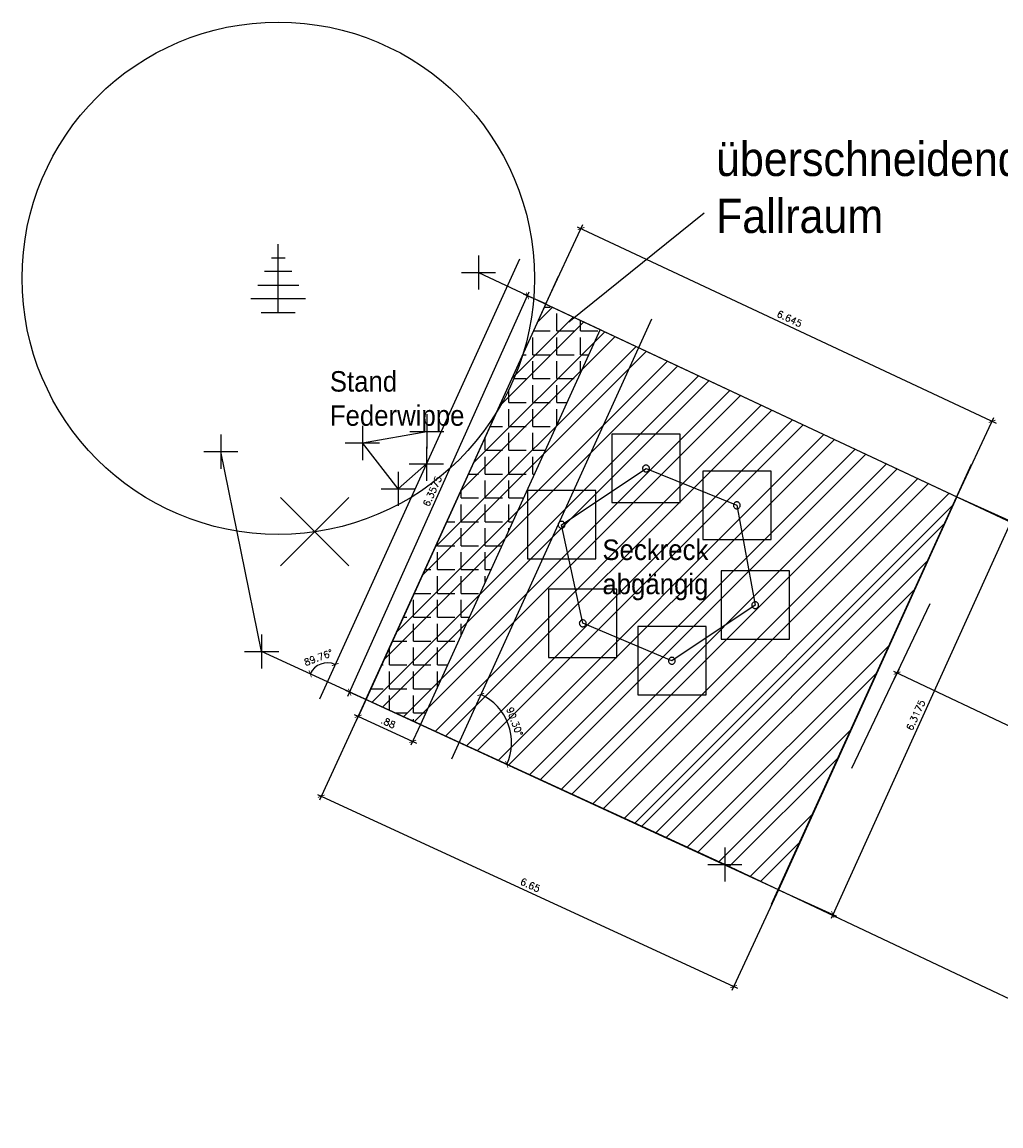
# Model space of a CAD drawing. Header units: metres. Extents: x 412987.3 to 413008.9, y 5791904.7 to 5791921.1.
# Tile 1 of 2: x 412987.3 to 413001.6, y 5791905 to 5791921.1. Entities that reach past the tile are written whole.
import ezdxf

# ---------------------------------------------------------------- set-up
doc = ezdxf.new("R2010")
doc.units = ezdxf.units.M
doc.header["$LTSCALE"] = 0.25
for name, color, linetype in [('A Flächenmaße', 7, 'Continuous'), ('Baeume', 3, 'Continuous'), ('BOESCHUNG-FLAECHE', 7, 'Continuous'), ('C-Bahn Überhöhungsansicht-ausgeglichene Überhöhung', 4, 'Continuous'), ('C-Bauwerksflächen', 10, 'Continuous'), ('C-Beschriftung Achse', 7, 'Continuous'), ('C-Beschriftung Allgemein', 7, 'Continuous'), ('C-Knotenpunkt', 17, 'Continuous'), ('Einbauten', 32, 'Continuous'), ('Fahrbahnrand', 6, 'Continuous'), ('Gelaende', 9, 'Continuous')]:
    doc.layers.add(name, color=color, linetype=linetype)
doc.layers.add('C-Beschriftung Haltung TW vorh', color=4, linetype='Continuous', true_color=0x00ffff)
doc.styles.add('RAS-Verm_S', font='arial.ttf', dxfattribs={"width": 0.9, "height": 2.5})
doc.styles.add('Romans', font='Romans.shx')
doc.dimstyles.new('AEC Bemassung 1-50', dxfattribs={"dimtxt": 0.1, "dimasz": 0.075, "dimexe": 0.0625, "dimexo": 0, "dimgap": 0.05, "dimtad": 1, "dimdec": 4, "dimrnd": 0.0025, "dimzin": 12, "dimdsep": 46, "dimtxsty": 'Romans', "dimblk": 'ARCHTICK', "dimcen": 0.125, "dimdle": 0.0625, "dimclrt": 161, "dimazin": 0, "dimtfac": 1, "dimtdec": 4, "dimtix": 1, "dimtmove": 2, "dimatfit": 3, "dimfxl": 1, "dimtolj": 1, "dimtzin": 0, "dimarcsym": 0})

# ---------------------------------------------------------------- blocks, each defined once
blk = doc.blocks.new('CROSS')
at = {"color": 0}
for p, q in [((0, 0.5), (0, -0.5)), ((-0.5, 0), (0.5, 0))]:
    blk.add_line(p, q, dxfattribs=at)
blk = doc.blocks.new('DIAG-CROSS')
at = {"color": 0}
for p, q in [((-0.5, -0.5), (0.5, 0.5)), ((-0.5, 0.5), (0.5, -0.5))]:
    blk.add_line(p, q, dxfattribs=at)
blk = doc.blocks.new('TREE1')
at = {"color": 0}
for p, q in [((0, -0.5), (0, 0.5)), ((-0.1, 0.3), (0.1, 0.3)), ((0.2, 0.1), (-0.2, 0.1)), ((-0.3, -0.1), (0.3, -0.1)), ((0.4, -0.3), (-0.4, -0.3)), ((-0.25, -0.5), (0.25, -0.5))]:
    blk.add_line(p, q, dxfattribs=at)
blk = doc.blocks.new('bound')
at = {"color": 0}
for p, q in [((-0.5, 0.5), (-0.5, -0.5)), ((0.5, 0.5), (-0.5, 0.5)), ((0.5, -0.5), (0.5, 0.5)), ((-0.049, 0.008), (-0.05, 0)), ((-0.05, 0), (-0.049, -0.008)), ((-0.048, 0.015), (-0.049, 0.008)), ((-0.045, 0.023), (-0.048, 0.015)), ((-0.04, 0.029), (-0.045, 0.023)), ((-0.035, 0.035), (-0.04, 0.029)), ((-0.029, 0.04), (-0.035, 0.035)), ((-0.023, 0.045), (-0.029, 0.04)), ((-0.015, 0.048), (-0.023, 0.045)), ((-0.008, 0.049), (-0.015, 0.048)), ((0, 0.05), (-0.008, 0.049)), ((0.008, 0.049), (0, 0.05)), ((0.015, 0.048), (0.008, 0.049)), ((0.023, 0.045), (0.015, 0.048)), ((0.029, 0.04), (0.023, 0.045)), ((0.035, 0.035), (0.029, 0.04)), ((0.04, 0.029), (0.035, 0.035)), ((0.045, 0.023), (0.04, 0.029)), ((0.048, 0.015), (0.045, 0.023)), ((0.049, 0.008), (0.048, 0.015)), ((0.05, 0), (0.049, 0.008)), ((0.049, -0.008), (0.05, 0)), ((-0.049, -0.008), (-0.048, -0.015)), ((-0.048, -0.015), (-0.045, -0.023)), ((-0.045, -0.023), (-0.04, -0.029)), ((-0.04, -0.029), (-0.035, -0.035)), ((-0.035, -0.035), (-0.029, -0.04)), ((-0.029, -0.04), (-0.023, -0.045)), ((-0.023, -0.045), (-0.015, -0.048)), ((-0.015, -0.048), (-0.008, -0.049)), ((-0.008, -0.049), (0, -0.05)), ((0, -0.05), (0.008, -0.049)), ((0.008, -0.049), (0.015, -0.048)), ((0.015, -0.048), (0.023, -0.045)), ((0.023, -0.045), (0.029, -0.04)), ((0.029, -0.04), (0.035, -0.035)), ((0.035, -0.035), (0.04, -0.029)), ((0.04, -0.029), (0.045, -0.023)), ((0.045, -0.023), (0.048, -0.015)), ((0.048, -0.015), (0.049, -0.008)), ((-0.5, -0.5), (0.5, -0.5))]:
    blk.add_line(p, q, dxfattribs=at)
blk = doc.blocks.new('_ArchTick')
at = {"color": 0, "linetype": 'ByBlock', "const_width": 0.15}
blk.add_lwpolyline([(-0.5, -0.5), (0.5, 0.5)], dxfattribs=at)
blk = doc.blocks.new('*D447')
at = {"layer": 'C-Bauwerksflächen', "color": 0, "lineweight": -2, "transparency": 16777216}
blk.add_arc((412993.68, 5791910.576), 0.77, 335.2415, 65.5453, dxfattribs=at)
at = {"layer": 'Defpoints', "color": 0, "transparency": 16777216}
for p in [(412996.498, 5791916.771, 73.673), (412992.091, 5791911.309, 73.673), (412994.447, 5791910.647), (412993.569, 5791910.331, 73.673), (412998.215, 5791908.484, 73.673)]:
    blk.add_point(p, dxfattribs=at)
at = {"layer": 'C-Bauwerksflächen', "color": 0, "lineweight": -2, "transparency": 16777216, "xscale": 0.075, "yscale": 0.075, "zscale": 0.075}
for p, rotation in [((412993.999, 5791911.277), 155.5453156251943), ((412994.38, 5791910.253), 245.2415129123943)]:
    blk.add_blockref('_ArchTick', p, dxfattribs=dict(at, rotation=rotation))
at = {"layer": 'C-Bauwerksflächen', "color": 161, "transparency": 16777216, "insert": (412994.496, 5791910.879), "char_height": 0.1, "attachment_point": 5, "rotation": 290.3934, "style": 'Romans'}
blk.add_mtext('\\A1;90.30°', dxfattribs=at)
blk = doc.blocks.new('*D448')
at = {"layer": 'C-Beschriftung Achse', "color": 0, "lineweight": -2, "transparency": 16777216}
for p, q in [((412994.95, 5791916.992), (412995.495, 5791918.153)), ((412995.411, 5791918.123), (413001.541, 5791915.248)), ((413000.966, 5791914.17), (413001.511, 5791915.331))]:
    blk.add_line(p, q, dxfattribs=at)
at = {"layer": 'Defpoints', "color": 0, "transparency": 16777216}
for p in [(412994.95, 5791916.992, 73.643), (413001.484, 5791915.275), (413000.966, 5791914.17, 73.643)]:
    blk.add_point(p, dxfattribs=at)
at = {"layer": 'C-Beschriftung Achse', "color": 0, "lineweight": -2, "transparency": 16777216, "xscale": 0.075, "yscale": 0.075, "zscale": 0.075}
for p, rotation in [((412995.468, 5791918.096), 154.8715192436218), ((413001.484, 5791915.275), 334.8715192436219)]:
    blk.add_blockref('_ArchTick', p, dxfattribs=dict(at, rotation=rotation))
at = {"layer": 'C-Beschriftung Achse', "color": 161, "transparency": 16777216, "insert": (412998.518, 5791916.776), "char_height": 0.1, "attachment_point": 5, "rotation": 334.8715, "style": 'Romans'}
blk.add_mtext('\\A1;6.645', dxfattribs=at)
blk = doc.blocks.new('*D449')
at = {"layer": 'C-Beschriftung Achse', "color": 0, "lineweight": -2, "transparency": 16777216}
for p, q in [((412992.318, 5791911.205), (412991.638, 5791909.732)), ((412991.608, 5791909.815), (412997.758, 5791906.976)), ((412998.355, 5791908.418), (412997.675, 5791906.945))]:
    blk.add_line(p, q, dxfattribs=at)
at = {"layer": 'Defpoints', "color": 0, "transparency": 16777216}
for p in [(412992.318, 5791911.205, 73.643), (412998.355, 5791908.418, 73.643), (412997.701, 5791907.002)]:
    blk.add_point(p, dxfattribs=at)
at = {"layer": 'C-Beschriftung Achse', "color": 0, "lineweight": -2, "transparency": 16777216, "xscale": 0.075, "yscale": 0.075, "zscale": 0.075}
for p, rotation in [((412991.665, 5791909.788), 155.2232546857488), ((412997.701, 5791907.002), 335.2232546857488)]:
    blk.add_blockref('_ArchTick', p, dxfattribs=dict(at, rotation=rotation))
at = {"layer": 'C-Beschriftung Achse', "color": 161, "transparency": 16777216, "insert": (412994.725, 5791908.486), "char_height": 0.1, "attachment_point": 5, "rotation": 335.2233, "style": 'Romans'}
blk.add_mtext('\\A1;6.65', dxfattribs=at)
blk = doc.blocks.new('*D450')
at = {"layer": 'C-Beschriftung Achse', "color": 0, "lineweight": -2, "transparency": 16777216}
for p, q in [((412992.055, 5791911.253), (412994.708, 5791917.168)), ((412994.95, 5791916.992), (412994.626, 5791917.137)), ((412992.348, 5791911.19), (412992.024, 5791911.336))]:
    blk.add_line(p, q, dxfattribs=at)
at = {"layer": 'Defpoints', "color": 0, "transparency": 16777216}
for p in [(412994.683, 5791917.111), (412994.95, 5791916.992), (412992.348, 5791911.19)]:
    blk.add_point(p, dxfattribs=at)
at = {"layer": 'C-Beschriftung Achse', "color": 0, "lineweight": -2, "transparency": 16777216, "xscale": 0.075, "yscale": 0.075, "zscale": 0.075}
for p, rotation in [((412994.683, 5791917.111), 65.84311967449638), ((412992.081, 5791911.31), 245.8431196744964)]:
    blk.add_blockref('_ArchTick', p, dxfattribs=dict(at, rotation=rotation))
at = {"layer": 'C-Beschriftung Achse', "color": 161, "transparency": 16777216, "insert": (412993.291, 5791914.252), "char_height": 0.1, "attachment_point": 5, "rotation": 65.8431, "style": 'Romans'}
blk.add_mtext('\\A1;6.3575', dxfattribs=at)
blk = doc.blocks.new('*D451')
at = {"layer": 'C-Beschriftung Achse', "color": 0, "lineweight": -2, "transparency": 16777216}
for p, q in [((413000.966, 5791914.17), (413001.819, 5791913.782)), ((413001.788, 5791913.865), (412999.126, 5791908)), ((412998.355, 5791908.418), (412999.208, 5791908.031))]:
    blk.add_line(p, q, dxfattribs=at)
at = {"layer": 'Defpoints', "color": 0, "transparency": 16777216}
for p in [(413000.966, 5791914.17), (412998.355, 5791908.418), (412999.152, 5791908.057)]:
    blk.add_point(p, dxfattribs=at)
at = {"layer": 'C-Beschriftung Achse', "color": 0, "lineweight": -2, "transparency": 16777216, "xscale": 0.075, "yscale": 0.075, "zscale": 0.075}
for p, rotation in [((413001.762, 5791913.808), 65.58557398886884), ((412999.152, 5791908.057), 245.5855739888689)]:
    blk.add_blockref('_ArchTick', p, dxfattribs=dict(at, rotation=rotation))
at = {"layer": 'C-Beschriftung Achse', "color": 161, "transparency": 16777216, "insert": (413000.366, 5791910.974), "char_height": 0.1, "attachment_point": 5, "rotation": 65.5856, "style": 'Romans'}
blk.add_mtext('\\A1;6.3175', dxfattribs=at)
blk = doc.blocks.new('*D452')
at = {"layer": 'C-Bauwerksflächen', "color": 0, "lineweight": -2, "transparency": 16777216}
blk.add_arc((412991.754, 5791911.463), 0.277, 65.5453, 155.3064, dxfattribs=at)
at = {"layer": 'Defpoints', "color": 0, "transparency": 16777216}
for p in [(412994.566, 5791917.646, 73.679), (412990.791, 5791911.906, 73.804), (412991.728, 5791911.739), (412991.637, 5791911.206, 73.679), (412997.571, 5791908.789, 73.705)]:
    blk.add_point(p, dxfattribs=at)
at = {"layer": 'C-Bauwerksflächen', "color": 0, "lineweight": -2, "transparency": 16777216, "xscale": 0.075, "yscale": 0.075, "zscale": 0.075}
for p, rotation in [((412991.869, 5791911.715), 335.5453156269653), ((412991.503, 5791911.579), 245.3064036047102)]:
    blk.add_blockref('_ArchTick', p, dxfattribs=dict(at, rotation=rotation))
at = {"layer": 'C-Bauwerksflächen', "color": 161, "transparency": 16777216, "insert": (412991.623, 5791911.817), "char_height": 0.1, "attachment_point": 5, "rotation": 20.4259, "style": 'Romans'}
blk.add_mtext('\\A1;89.76°', dxfattribs=at)
blk = doc.blocks.new('*D453')
at = {"layer": 'C-Beschriftung Allgemein', "color": 0, "lineweight": -2, "transparency": 16777216}
for p, q in [((413000.013, 5791911.418), (413000.121, 5791911.647)), ((413000.038, 5791911.617), (413003.768, 5791909.856)), ((413003.63, 5791909.711), (413003.738, 5791909.939))]:
    blk.add_line(p, q, dxfattribs=at)
at = {"layer": 'Defpoints', "color": 0, "transparency": 16777216}
for p in [(413000.013, 5791911.418, 73.484), (413003.711, 5791909.883), (413003.63, 5791909.711, 73.497)]:
    blk.add_point(p, dxfattribs=at)
at = {"layer": 'C-Beschriftung Allgemein', "color": 0, "lineweight": -2, "transparency": 16777216, "xscale": 0.075, "yscale": 0.075, "zscale": 0.075}
for p, rotation in [((413000.094, 5791911.59), 154.7251012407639), ((413003.711, 5791909.883), 334.7251012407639)]:
    blk.add_blockref('_ArchTick', p, dxfattribs=dict(at, rotation=rotation))
at = {"layer": 'C-Beschriftung Allgemein', "color": 161, "transparency": 16777216, "insert": (413001.945, 5791910.827), "char_height": 0.1, "attachment_point": 5, "rotation": 334.7251, "style": 'Romans'}
blk.add_mtext('\\A1;4', dxfattribs=at)
blk = doc.blocks.new('*D462')
at = {"layer": 'C-Knotenpunkt', "color": 0, "lineweight": -2, "transparency": 16777216}
for p, q in [((412992.318, 5791911.204), (412992.179, 5791910.901)), ((412992.148, 5791910.984), (412993.061, 5791910.565)), ((412993.117, 5791910.836), (412992.978, 5791910.534))]:
    blk.add_line(p, q, dxfattribs=at)
at = {"layer": 'Defpoints', "color": 0, "transparency": 16777216}
for p in [(412992.318, 5791911.204), (412993.117, 5791910.836), (412993.004, 5791910.591)]:
    blk.add_point(p, dxfattribs=at)
at = {"layer": 'C-Knotenpunkt', "color": 0, "lineweight": -2, "transparency": 16777216, "xscale": 0.075, "yscale": 0.075, "zscale": 0.075}
for p, rotation in [((412992.205, 5791910.958), 155.3065664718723), ((412993.004, 5791910.591), 335.3065664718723)]:
    blk.add_blockref('_ArchTick', p, dxfattribs=dict(at, rotation=rotation))
at = {"layer": 'C-Knotenpunkt', "color": 161, "transparency": 16777216, "insert": (412992.646, 5791910.865), "char_height": 0.1, "attachment_point": 5, "rotation": 335.3066, "style": 'Romans'}
blk.add_mtext('\\A1;.88', dxfattribs=at)

msp = doc.modelspace()

# ---------------------------------------------------------------- hatches: boundary and pattern name
at = {"layer": 'C-Bauwerksflächen'}
h = msp.add_hatch(dxfattribs=at)
h.set_pattern_fill('ANSI32', color=256, scale=0.05)
h.set_pattern_definition([(45, (-16.8275, -6.3486), (-0.33675960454, 0.33675960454), []), (45, (-16.603, -6.3486), (-0.33675960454, 0.33675960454), [])])
h.paths.add_polyline_path([(412998.35501, 5791908.41807), (413000.96587, 5791914.16981), (412994.94978, 5791916.9916), (412992.31815, 5791911.20452), (412992.34789, 5791911.19046)])
at = {"layer": 'C-Beschriftung Haltung TW vorh'}
h = msp.add_hatch(dxfattribs=at)
h.set_pattern_fill('ANGLE', color=256, scale=0.05)
h.set_pattern_definition([(0, (0, 0), (0, 0.34925), [0.254, -0.09525]), (90, (0, 0), (-0.34925, 2e-17), [0.254, -0.09525])])
h.paths.add_polyline_path([(412995.7459, 5791916.61717), (412994.94992, 5791916.99153), (412994.61557, 5791916.25634, -0.06291699), (412994.22649, 5791915.40078), (412992.31815, 5791911.20452), (412992.34789, 5791911.19046), (412993.11664, 5791910.83567)])
at = {"layer": 'C-Knotenpunkt'}
h = msp.add_hatch(dxfattribs=at)
h.set_pattern_fill('ANSI32', color=256)
h.paths.add_polyline_path([(413000.96191, 5791914.17167), (412996.30805, 5791916.35452), (412993.68, 5791910.57567), (412998.34702, 5791908.42176)])
h.paths.add_polyline_path([(412994.34045, 5791911.08163), (412994.51053, 5791910.62413), (412994.65113, 5791910.6764), (412994.48105, 5791911.1339)], flags=24)
h.paths.add_polyline_path([(412995.68778, 5791912.57349), (412997.39332, 5791912.57349), (412997.39332, 5791913.69354), (412995.68778, 5791913.69354)], flags=24)

# ---------------------------------------------------------------- linework, layer by layer
at = {"linetype": 'Continuous'}
msp.add_circle((412991.0349, 5791917.36847, 73.61164), 3.74941, dxfattribs=at)
at = {"layer": 'A Flächenmaße'}
for points, elevation in [([(412994.566, 5791917.64611), (412991.63707, 5791911.20565)], 73.67912), ([(412995.13212, 5791917.39217), (412992.20318, 5791910.95172)], 73.67343), ([(412995.13212, 5791917.39217), (412992.20318, 5791910.95172)], 73.67343), ([(412995.13212, 5791917.39217), (412992.20318, 5791910.95172)], 73.67343), ([(412993.96689, 5791917.45261), (413008.63439, 5791910.57296)], 73.64266), ([(412996.49755, 5791916.77121), (412993.56862, 5791910.33076)], 73.67343), ([(413001.17643, 5791914.64339), (412998.2475, 5791908.20293)], 73.67343), ([(412999.43288, 5791910.19978), (413000.57922, 5791912.60797)], 73.48367)]:
    msp.add_lwpolyline(points, dxfattribs=dict(at, elevation=elevation))
at = {"layer": 'C-Bahn Überhöhungsansicht-ausgeglichene Überhöhung'}
msp.add_lwpolyline([(412995.28914, 5791916.73267), (412997.27024, 5791918.32818)], dxfattribs=at)
at = {"layer": 'C-Bauwerksflächen', "elevation": 73.64309}
msp.add_lwpolyline([(412994.94978, 5791916.9916), (413000.96587, 5791914.16981), (412998.35501, 5791908.41807), (412992.34789, 5791911.19046), (412992.31815, 5791911.20452), (412994.94978, 5791916.9916)], dxfattribs=at)
msp.add_lwpolyline([(412994.94978, 5791916.9916), (413000.96587, 5791914.16981), (412998.35501, 5791908.41807), (412992.34789, 5791911.19046), (412992.31815, 5791911.20452), (412994.94978, 5791916.9916)], dxfattribs=at)
at = {"layer": 'C-Beschriftung Haltung TW vorh'}
msp.add_lwpolyline([(412994.94978, 5791916.9916), (412995.7459, 5791916.61717), (412993.11701, 5791910.83647), (412992.31787, 5791911.20392), (412994.94978, 5791916.9916)], dxfattribs=at)
at = {"layer": 'Fahrbahnrand', "linetype": 'Continuous'}
msp.add_polyline3d([(412992.7927, 5791914.2875, 73.63052), (412992.2662, 5791914.95762, 73.65507), (412993.2094, 5791915.12745, 73.61792), (412993.20335, 5791914.65144, 73.67912)], close=True, dxfattribs=at)
for points in [[(413005.66339, 5791904.96214, 73.47796), (412997.57148, 5791908.78859, 73.70526), (412990.79131, 5791911.9062, 73.80374), (412990.19429, 5791914.83071, 73.68055)], [(412996.41781, 5791914.58481, 73.70509), (412997.74781, 5791914.04513, 73.67361)], [(412996.79695, 5791911.77058, 73.65054), (412995.49176, 5791912.31818, 73.58356)]]:
    msp.add_polyline3d(points, dxfattribs=at)
at = {"layer": 'Gelaende', "linetype": 'Continuous'}
for points in [[(412995.49176, 5791912.31818, 73.58356), (412995.18245, 5791913.76109, 73.67343), (412996.41781, 5791914.58481, 73.70509)], [(412997.74781, 5791914.04513, 73.67361), (412998.01668, 5791912.58475, 73.62727), (412996.79695, 5791911.77058, 73.65054)]]:
    msp.add_polyline3d(points, dxfattribs=at)

# ---------------------------------------------------------------- block references
at = {"layer": 'Baeume', "linetype": 'Continuous'}
msp.add_blockref('TREE1', (412991.0349, 5791917.36847, 73.61164), dxfattribs=at)
at = {"layer": 'Einbauten', "linetype": 'Continuous'}
for p in [(412996.41781, 5791914.58481, 73.70509), (412997.74781, 5791914.04513, 73.67361), (412995.18245, 5791913.76109, 73.67343), (412998.01668, 5791912.58475, 73.62727), (412995.49176, 5791912.31818, 73.58356), (412996.79695, 5791911.77058, 73.65054)]:
    msp.add_blockref('bound', p, dxfattribs=at)
at = {"layer": 'Fahrbahnrand', "linetype": 'Continuous', "xscale": 0.5, "yscale": 0.5, "zscale": 0.5}
for p in [(412993.2094, 5791915.12745, 73.61792), (412992.2662, 5791914.95762, 73.65507), (412990.19429, 5791914.83071, 73.68055), (412993.20335, 5791914.65144, 73.67912), (412992.7927, 5791914.2875, 73.63052), (412990.79131, 5791911.9062, 73.80374), (412997.57148, 5791908.78859, 73.70526)]:
    msp.add_blockref('CROSS', p, dxfattribs=at)
at = {"layer": 'Gelaende', "linetype": 'Continuous', "xscale": 0.5, "yscale": 0.5, "zscale": 0.5}
msp.add_blockref('CROSS', (412993.96689, 5791917.45261, 73.64266), dxfattribs=at)
at = {"layer": 'Gelaende', "linetype": 'Continuous'}
msp.add_blockref('DIAG-CROSS', (412991.56946, 5791913.65737, 73.68807), dxfattribs=at)

# ---------------------------------------------------------------- texts
at = {"layer": 'BOESCHUNG-FLAECHE', "width": 1.3294466, "attachment_point": 1, "style": 'RAS-Verm_S'}
for s, insert, char_height in [('überschneidender Fallraum ', (412997.4431, 5791919.36482), 0.5), ('Stand\\PFederwippe ', (412991.78997, 5791916.00935, 73.67343), 0.3), ('Seckreck\\Pabgängig  ', (412995.77972, 5791913.54426, 73.67343), 0.3)]:
    msp.add_mtext(s, dxfattribs=dict(at, insert=insert, char_height=char_height))

# ---------------------------------------------------------------- dimensions: what is measured, and where the dimension line sits
at = {"layer": 'C-Bauwerksflächen'}
for base, line1, line2, picture, middle in [((412991.72792, 5791911.73899), ((412994.566, 5791917.64611, 73.67912), (412991.63707, 5791911.20565, 73.67912)), ((412997.57148, 5791908.78859, 73.70526), (412990.79131, 5791911.9062, 73.80374)), '*D452', (412991.62277, 5791911.81655)), ((412994.44699, 5791910.64747), ((412996.49755, 5791916.77121, 73.67343), (412993.56862, 5791910.33076, 73.67343)), ((412998.2152, 5791908.48419, 73.67343), (412992.09111, 5791911.30853, 73.67343)), '*D447', (412994.49579, 5791910.87902))]:
    dim = msp.add_angular_dim_2l(base=base, line1=line1, line2=line2, dimstyle='AEC Bemassung 1-50', dxfattribs=at)
    dim.commit()
    dim.dimension.update_dxf_attribs({"geometry": picture, "text_midpoint": middle})
at = {"layer": 'C-Beschriftung Achse'}
for p1, p2, distance, picture, middle in [((412994.94978, 5791916.9916, 73.64309), (413000.96587, 5791914.16981, 73.64309), 1.22024, '*D448', (412998.51847, 5791916.776)), ((412992.34789, 5791911.19046), (412994.94978, 5791916.9916), 0.29273, '*D450', (412993.29051, 5791914.25175)), ((413000.96587, 5791914.16981), (412998.35501, 5791908.41807), 0.87476, '*D451', (413000.36592, 5791910.97371)), ((412992.31815, 5791911.20452, 73.64309), (412998.35501, 5791908.41807, 73.64309), -1.55966, '*D449', (412994.72487, 5791908.48601))]:
    dim = msp.add_aligned_dim(p1=p1, p2=p2, distance=distance, dimstyle='AEC Bemassung 1-50', dxfattribs=at)
    dim.commit()
    dim.dimension.update_dxf_attribs({"geometry": picture, "text_midpoint": middle})
at = {"layer": 'C-Beschriftung Allgemein'}
dim = msp.add_aligned_dim(p1=(413000.01296, 5791911.4184, 73.48367), p2=(413003.63006, 5791909.71054, 73.49736), distance=0.19031, dimstyle='AEC Bemassung 1-50', dxfattribs=at)
dim.commit()
dim.dimension.update_dxf_attribs({"geometry": '*D453', "text_midpoint": (413001.94547, 5791910.82699)})
at = {"layer": 'C-Knotenpunkt'}
dim = msp.add_aligned_dim(p1=(412992.31787, 5791911.20392), p2=(412993.11701, 5791910.83647), distance=-0.27051, dimstyle='AEC Bemassung 1-50', dxfattribs=at)
dim.commit()
dim.dimension.update_dxf_attribs({"geometry": '*D462', "text_midpoint": (412992.64621, 5791910.86528)})

doc.saveas('drawing.dxf')
